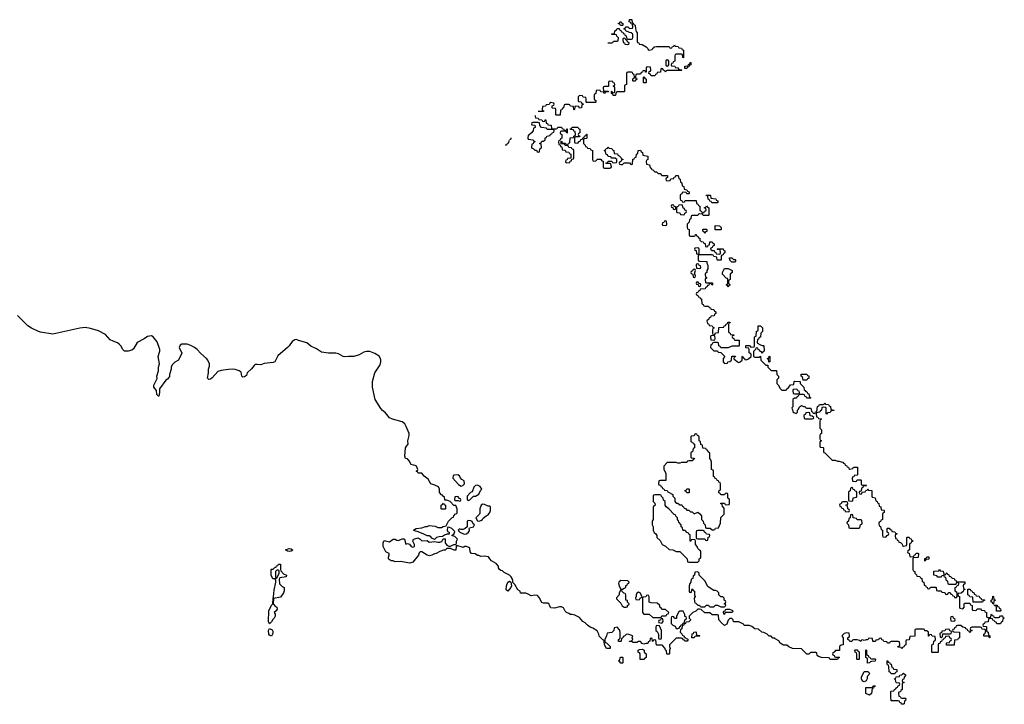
# Model space of a CAD drawing. Header units: inches. Extents: x 2106670 to 2322961, y 36024 to 224899.
# Tile 95 of 256: x 2170419 to 2181414, y 138066 to 145713. Entities that reach past the tile are written whole.
import ezdxf

# ---------------------------------------------------------------- set-up
doc = ezdxf.new("R2010")
doc.units = ezdxf.units.IN
doc.header["$MEASUREMENT"] = 0
for name, color, linetype in [('C1173', 7, 'Continuous'), ('C1174', 7, 'Continuous'), ('C1183', 7, 'Continuous'), ('C1184', 7, 'Continuous')]:
    doc.layers.add(name, color=color, linetype=linetype)

msp = doc.modelspace()

# ---------------------------------------------------------------- linework, layer by layer
at = {"layer": 'C1173', "color": 5, "elevation": 40}
for points in [[(2180000, 138785), (2179978, 138782), (2179974, 138770), (2179967, 138767), (2179947, 138767), (2179942, 138802), (2179910, 138806), (2179898, 138802), (2179890, 138786), (2179870, 138786), (2179850, 138778), (2179830, 138786), (2179818, 138782), (2179810, 138766), (2179798, 138778), (2179770, 138786), (2179730, 138786), (2179718, 138782), (2179710, 138766), (2179690, 138766), (2179682, 138782), (2179666, 138790), (2179666, 138810), (2179682, 138818), (2179686, 138830), (2179682, 138862), (2179650, 138866), (2179624, 138856), (2179604, 138836), (2179604, 138824), (2179613, 138807), (2179614, 138730), (2179593, 138727), (2179574, 138710), (2179574, 138666), (2179530, 138666), (2179513, 138647), (2179498, 138642), (2179494, 138630), (2179498, 138618), (2179513, 138613), (2179518, 138598), (2179530, 138594), (2179570, 138594), (2179573, 138587), (2179558, 138582), (2179550, 138568), (2179470, 138568), (2179462, 138582), (2179450, 138586), (2179372, 138588), (2179340, 138600), (2179326, 138610), (2179322, 138642), (2179310, 138646), (2179250, 138646), (2179230, 138626), (2179210, 138626), (2179150, 138686), (2179050, 138688), (2179008, 138708), (2178987, 138727), (2178948, 138728), (2178910, 138748), (2178895, 138775), (2178856, 138796), (2178850, 138806), (2178830, 138806), (2178810, 138826), (2178790, 138826), (2178766, 138850), (2178727, 138867), (2178706, 138870), (2178670, 138906), (2178630, 138908), (2178596, 138936), (2178570, 138946), (2178510, 138946), (2178502, 138962), (2178450, 138986), (2178390, 138986), (2178386, 139010), (2178370, 139026), (2178350, 139026), (2178330, 139006), (2178317, 138963), (2178290, 138948), (2178256, 138976), (2178228, 139008), (2178222, 139062), (2178210, 139066), (2178150, 139066), (2178127, 139087), (2178068, 139088), (2178030, 139126), (2178010, 139128), (2177993, 139127), (2177970, 139106), (2177934, 139090), (2177894, 139050), (2177894, 139030), (2177910, 139014), (2177910, 139006), (2177890, 138986), (2177858, 138982), (2177853, 138967), (2177838, 138962), (2177833, 138947), (2177818, 138942), (2177814, 138910), (2177798, 138902), (2177794, 138870), (2177813, 138853), (2177818, 138838), (2177834, 138830), (2177838, 138818), (2177850, 138814), (2177862, 138802), (2177878, 138798), (2177882, 138790), (2177872, 138770), (2177846, 138770), (2177842, 138782), (2177830, 138786), (2177822, 138802), (2177810, 138806), (2177750, 138806), (2177674, 138730), (2177674, 138710), (2177682, 138690), (2177674, 138670), (2177674, 138630), (2177670, 138626), (2177647, 138627), (2177642, 138662), (2177629, 138669), (2177628, 138690), (2177600, 138720), (2177590, 138728), (2177530, 138726), (2177522, 138782), (2177510, 138786), (2177498, 138782), (2177490, 138766), (2177486, 138770), (2177482, 138802), (2177470, 138806), (2177458, 138802), (2177454, 138770), (2177438, 138762), (2177433, 138747), (2177410, 138746), (2177390, 138738), (2177370, 138746), (2177350, 138766), (2177330, 138766), (2177310, 138758), (2177270, 138758), (2177250, 138766), (2177230, 138766), (2177227, 138773), (2177250, 138774), (2177266, 138790), (2177258, 138810), (2177266, 138830), (2177210, 138848), (2177193, 138847), (2177173, 138827), (2177158, 138822), (2177153, 138807), (2177138, 138802), (2177134, 138770), (2177130, 138766), (2177107, 138767), (2177106, 138790), (2177122, 138798), (2177126, 138810), (2177126, 138870), (2177118, 138898), (2177090, 138926), (2177058, 138922), (2177054, 138890), (2177032, 138868), (2176978, 138862), (2176972, 138830), (2176952, 138790), (2176953, 138773), (2176958, 138758), (2176970, 138754), (2177014, 138710), (2177014, 138690), (2176970, 138688), (2176948, 138730), (2176947, 138767), (2176942, 138782), (2176930, 138786), (2176890, 138826), (2176888, 138850), (2176868, 138888), (2176818, 138918), (2176790, 138929), (2176758, 138950), (2176735, 138975), (2176708, 138990), (2176670, 139035), (2176620, 139060), (2176590, 139069), (2176570, 139069), (2176550, 139082), (2176526, 139090), (2176510, 139106), (2176490, 139142), (2176470, 139154), (2176446, 139154), (2176390, 139138), (2176350, 139145), (2176334, 139170), (2176330, 139186), (2176316, 139196), (2176270, 139194), (2176250, 139204), (2176220, 139260), (2176201, 139281), (2176170, 139286), (2176130, 139278), (2176098, 139298), (2176070, 139309), (2176010, 139306), (2176006, 139330), (2175983, 139343), (2175950, 139406), (2175927, 139427), (2175926, 139450), (2175918, 139470), (2175908, 139490), (2175890, 139508), (2175830, 139538), (2175810, 139558), (2175790, 139562), (2175778, 139570), (2175766, 139590), (2175766, 139610), (2175740, 139640), (2175688, 139670), (2175668, 139690), (2175655, 139715), (2175610, 139722), (2175570, 139718), (2175547, 139727), (2175530, 139728), (2175507, 139747), (2175466, 139750), (2175448, 139770), (2175446, 139810), (2175436, 139816), (2175407, 139827), (2175390, 139828), (2175370, 139818), (2175302, 139838), (2175294, 139830), (2175290, 139788), (2175270, 139788), (2175230, 139806), (2175190, 139808), (2175171, 139789), (2175150, 139789), (2175110, 139773), (2175071, 139750), (2175050, 139746), (2175022, 139730), (2174995, 139725), (2174969, 139730), (2174910, 139769), (2174891, 139769), (2174881, 139759), (2174871, 139730), (2174810, 139655), (2174776, 139644), (2174670, 139662), (2174610, 139658), (2174590, 139668), (2174566, 139670), (2174543, 139683), (2174538, 139690), (2174538, 139710), (2174546, 139730), (2174546, 139750), (2174506, 139770), (2174478, 139830), (2174478, 139870), (2174490, 139894), (2174550, 139882), (2174589, 139911), (2174610, 139910), (2174630, 139899), (2174650, 139897), (2174690, 139916), (2174710, 139915), (2174716, 139910), (2174730, 139854), (2174750, 139862), (2174760, 139860), (2174773, 139853), (2174792, 139830), (2174810, 139821), (2174828, 139830), (2174828, 139850), (2174808, 139890), (2174818, 139910), (2174830, 139916), (2174870, 139925), (2174891, 139911), (2174910, 139892), (2174970, 139894), (2174990, 139878), (2175050, 139885), (2175090, 139876), (2175110, 139876), (2175134, 139886), (2175147, 139913), (2175170, 139914), (2175172, 139870), (2175190, 139842), (2175210, 139832), (2175230, 139832), (2175266, 139850), (2175289, 139851), (2175295, 139865), (2175295, 139890), (2175308, 139910), (2175279, 139939), (2175246, 139950), (2175270, 139974), (2175278, 139998), (2175276, 140000)], [(2175197, 140000), (2175198, 139998), (2175214, 139990), (2175213, 139967), (2175190, 139966), (2175164, 139956), (2175140, 139940), (2175102, 139938), (2175074, 139930), (2175050, 139906), (2175023, 139923), (2175010, 139938), (2174990, 139948), (2174970, 139946), (2174926, 139970), (2174856, 139996), (2174839, 140000)], [(2175324, 140000), (2175334, 139990), (2175374, 139970), (2175390, 139967), (2175410, 139971), (2175432, 139988), (2175438, 140000)], [(2177497, 140000), (2177505, 139985), (2177522, 139970), (2177532, 139950), (2177534, 139930), (2177570, 139894), (2177594, 139850), (2177630, 139834), (2177670, 139794), (2177712, 139792), (2177750, 139772), (2177790, 139774), (2177874, 139690), (2177878, 139658), (2177890, 139654), (2177990, 139654), (2178006, 139670), (2178006, 139690), (2178022, 139698), (2178026, 139710), (2178026, 139770), (2178022, 139782), (2178010, 139786), (2177990, 139806), (2177986, 139830), (2177966, 139850), (2177966, 139890), (2177962, 139902), (2177930, 139906), (2177918, 139902), (2177913, 139887), (2177907, 139887), (2177906, 139950), (2177902, 139962), (2177890, 139966), (2177882, 139982), (2177870, 139986), (2177856, 140000)], [(2177977, 140000), (2177974, 139990), (2177974, 139930), (2177978, 139918), (2177990, 139914), (2178070, 139914), (2178078, 139898), (2178090, 139894), (2178102, 139898), (2178107, 139933), (2178122, 139938), (2178126, 139950), (2178122, 139962), (2178087, 139967), (2178082, 139982), (2178067, 139987), (2178063, 140000)]]:
    msp.add_lwpolyline(points, dxfattribs=at)
for points in [[(2173430, 139773), (2173410, 139775), (2173386, 139790), (2173430, 139807), (2173450, 139803), (2173470, 139789), (2173450, 139777)], [(2173210, 138966), (2173198, 138990), (2173202, 139110), (2173230, 139174), (2173246, 139190), (2173248, 139248), (2173255, 139265), (2173260, 139340), (2173278, 139430), (2173278, 139458), (2173270, 139466), (2173247, 139467), (2173228, 139508), (2173228, 139570), (2173230, 139574), (2173250, 139574), (2173267, 139593), (2173282, 139598), (2173287, 139613), (2173302, 139618), (2173308, 139632), (2173332, 139632), (2173331, 139570), (2173336, 139556), (2173365, 139525), (2173398, 139510), (2173394, 139490), (2173323, 139477), (2173316, 139464), (2173321, 139410), (2173350, 139382), (2173374, 139370), (2173373, 139333), (2173365, 139310), (2173330, 139262), (2173253, 139247), (2173251, 139190), (2173267, 139167), (2173292, 139150), (2173294, 139130), (2173282, 139110), (2173262, 139090), (2173271, 139071), (2173272, 139050), (2173262, 139030), (2173245, 139015), (2173230, 138986)], [(2173310, 139566), (2173290, 139566), (2173274, 139550), (2173274, 139490), (2173278, 139478), (2173290, 139474), (2173315, 139530), (2173318, 139558)], [(2177990, 139546), (2177958, 139542), (2177954, 139510), (2177938, 139502), (2177934, 139470), (2177918, 139462), (2177914, 139430), (2177904, 139416), (2177894, 139390), (2177894, 139330), (2177898, 139318), (2177910, 139314), (2177922, 139318), (2177926, 139350), (2177930, 139354), (2177938, 139338), (2177954, 139330), (2177954, 139290), (2177962, 139270), (2177952, 139250), (2177953, 139213), (2177958, 139198), (2177970, 139194), (2177990, 139174), (2178010, 139174), (2178018, 139158), (2178030, 139154), (2178070, 139154), (2178090, 139174), (2178110, 139174), (2178118, 139158), (2178130, 139154), (2178170, 139154), (2178190, 139172), (2178212, 139172), (2178250, 139154), (2178290, 139154), (2178306, 139170), (2178302, 139182), (2178286, 139190), (2178302, 139198), (2178306, 139210), (2178302, 139222), (2178286, 139230), (2178286, 139250), (2178270, 139266), (2178250, 139266), (2178228, 139288), (2178226, 139310), (2178206, 139330), (2178190, 139338), (2178170, 139338), (2178150, 139348), (2178103, 139383), (2178070, 139446), (2178007, 139507), (2178006, 139530)], [(2175870, 139328), (2175850, 139346), (2175854, 139390), (2175870, 139432), (2175890, 139442), (2175902, 139430), (2175912, 139390), (2175905, 139370)], [(2177130, 139448), (2177111, 139429), (2177105, 139415), (2177117, 139377), (2177133, 139353), (2177150, 139352), (2177170, 139362), (2177186, 139370), (2177188, 139392), (2177202, 139398), (2177207, 139413), (2177222, 139418), (2177226, 139430), (2177210, 139446)], [(2177130, 139346), (2177114, 139310), (2177114, 139290), (2177084, 139256), (2177084, 139244), (2177130, 139194), (2177145, 139165), (2177170, 139152), (2177190, 139152), (2177206, 139154), (2177208, 139172), (2177222, 139178), (2177226, 139190), (2177208, 139208), (2177206, 139226), (2177186, 139230), (2177186, 139290), (2177182, 139302), (2177167, 139307), (2177147, 139327), (2177142, 139342)], [(2177330, 139318), (2177310, 139306), (2177302, 139290), (2177302, 139270), (2177294, 139250), (2177298, 139238), (2177330, 139234), (2177342, 139238), (2177346, 139250), (2177362, 139258), (2177366, 139270), (2177350, 139306)], [(2177430, 139286), (2177418, 139282), (2177412, 139268), (2177378, 139262), (2177374, 139250), (2177374, 139090), (2177390, 139074), (2177450, 139072), (2177490, 139034), (2177570, 139034), (2177582, 139038), (2177590, 139054), (2177630, 139054), (2177642, 139058), (2177647, 139073), (2177662, 139078), (2177666, 139090), (2177630, 139126), (2177590, 139126), (2177582, 139142), (2177566, 139150), (2177566, 139170), (2177536, 139196), (2177470, 139198), (2177450, 139206), (2177447, 139267), (2177442, 139282)], [(2177790, 139108), (2177780, 139100), (2177752, 139050), (2177754, 139026), (2177730, 139026), (2177722, 139042), (2177710, 139046), (2177698, 139042), (2177694, 139030), (2177694, 138970), (2177714, 138950), (2177737, 138937), (2177750, 138914), (2177770, 138914), (2177782, 138918), (2177790, 138934), (2177802, 138938), (2177807, 138953), (2177822, 138958), (2177827, 138973), (2177842, 138978), (2177846, 139010), (2177862, 139018), (2177866, 139030), (2177862, 139042), (2177848, 139048), (2177848, 139070), (2177827, 139107)], [(2178350, 139126), (2178310, 139126), (2178298, 139122), (2178294, 139106), (2178278, 139102), (2178274, 139090), (2178278, 139078), (2178290, 139074), (2178306, 139094), (2178370, 139094), (2178382, 139098), (2178386, 139110)], [(2177590, 139026), (2177578, 139022), (2177573, 139007), (2177558, 139002), (2177554, 138990), (2177558, 138978), (2177590, 138974), (2177606, 138990), (2177602, 139022)], [(2173230, 138826), (2173210, 138838), (2173202, 138850), (2173198, 138890), (2173210, 138914), (2173237, 138897), (2173244, 138884), (2173244, 138856)], [(2177530, 138946), (2177522, 138930), (2177522, 138890), (2177538, 138878), (2177554, 138850), (2177554, 138810), (2177558, 138798), (2177570, 138794), (2177582, 138798), (2177586, 138810), (2177586, 138890), (2177562, 138942)], [(2177950, 138808), (2177926, 138810), (2177928, 138852), (2177942, 138858), (2177947, 138873), (2177970, 138874), (2177974, 138870), (2177978, 138838), (2178010, 138834), (2178014, 138830), (2178010, 138826), (2177970, 138826), (2177958, 138822)], [(2177390, 138568), (2177348, 138568), (2177346, 138630), (2177342, 138642), (2177326, 138650), (2177326, 138670), (2177340, 138680), (2177370, 138682), (2177394, 138670), (2177394, 138650), (2177414, 138630), (2177414, 138590), (2177398, 138582)], [(2179770, 138566), (2179766, 138570), (2179767, 138627), (2179762, 138642), (2179748, 138648), (2179746, 138670), (2179750, 138674), (2179773, 138673), (2179778, 138658), (2179792, 138652), (2179794, 138570), (2179790, 138566)], [(2179930, 138574), (2179970, 138574), (2179974, 138570), (2179973, 138547), (2179930, 138546), (2179918, 138542), (2179910, 138528), (2179887, 138527), (2179886, 138570), (2179882, 138582), (2179868, 138588), (2179866, 138670), (2179870, 138674), (2179874, 138670), (2179874, 138630), (2179878, 138618), (2179893, 138613), (2179898, 138598), (2179913, 138593), (2179918, 138578)], [(2177130, 138526), (2177122, 138542), (2177106, 138550), (2177122, 138558), (2177126, 138590), (2177130, 138594), (2177150, 138594), (2177154, 138590), (2177154, 138530), (2177150, 138526)], [(2179850, 138318), (2179840, 138320), (2179830, 138326), (2179818, 138350), (2179818, 138370), (2179850, 138434), (2179890, 138432), (2179914, 138410), (2179884, 138376), (2179882, 138350), (2179870, 138328)], [(2179910, 138168), (2179868, 138188), (2179867, 138253), (2179930, 138254), (2179942, 138258), (2179950, 138274), (2179973, 138273), (2179973, 138267), (2179958, 138262), (2179953, 138247), (2179938, 138242), (2179932, 138188)]]:
    msp.add_lwpolyline(points, close=True, dxfattribs=at)
at = {"layer": 'C1174', "color": 5, "elevation": 40}
for points in [[(2176986, 145454), (2177030, 145454), (2177042, 145458), (2177050, 145474), (2177090, 145474), (2177102, 145478), (2177106, 145510), (2177087, 145527), (2177082, 145542), (2177070, 145546), (2177030, 145546), (2177026, 145550), (2177030, 145554), (2177062, 145558), (2177066, 145590), (2177082, 145598), (2177090, 145614), (2177113, 145613), (2177118, 145598), (2177133, 145593), (2177138, 145578), (2177153, 145573), (2177158, 145558), (2177173, 145553), (2177178, 145538), (2177192, 145532), (2177198, 145498), (2177210, 145494), (2177250, 145494), (2177262, 145498), (2177267, 145513), (2177266, 145550), (2177247, 145567), (2177228, 145568), (2177187, 145587), (2177182, 145602), (2177166, 145610), (2177182, 145618), (2177190, 145634), (2177210, 145634), (2177230, 145614), (2177262, 145618), (2177266, 145630), (2177262, 145662), (2177247, 145667), (2177242, 145682), (2177226, 145690), (2177227, 145713), (2177253, 145713), (2177258, 145678), (2177270, 145674), (2177278, 145658), (2177292, 145652), (2177294, 145610), (2177302, 145582), (2177313, 145567), (2177314, 145470), (2177318, 145458), (2177333, 145453), (2177338, 145438), (2177370, 145434), (2177414, 145410), (2177434, 145390), (2177438, 145378), (2177450, 145374), (2177482, 145378), (2177490, 145394), (2177502, 145398), (2177506, 145410), (2177530, 145414), (2177670, 145414), (2177678, 145398), (2177690, 145394), (2177702, 145398), (2177707, 145413), (2177722, 145418), (2177730, 145432), (2177738, 145418), (2177772, 145412), (2177778, 145398), (2177810, 145394), (2177818, 145378), (2177833, 145373), (2177833, 145287), (2177826, 145290), (2177822, 145322), (2177810, 145326), (2177750, 145326), (2177738, 145322), (2177734, 145310), (2177734, 145250), (2177718, 145242), (2177713, 145227), (2177698, 145222), (2177694, 145210), (2177698, 145198), (2177733, 145193), (2177738, 145178), (2177770, 145174), (2177778, 145158), (2177810, 145154), (2177814, 145150), (2177810, 145146), (2177650, 145146), (2177638, 145142), (2177630, 145126), (2177622, 145142), (2177607, 145147), (2177602, 145162), (2177590, 145166), (2177578, 145162), (2177573, 145127), (2177538, 145122), (2177533, 145107), (2177518, 145102), (2177510, 145086), (2177470, 145086), (2177462, 145102), (2177446, 145110), (2177447, 145133), (2177462, 145138), (2177466, 145150), (2177462, 145182), (2177430, 145186), (2177418, 145182), (2177414, 145170), (2177413, 145127), (2177407, 145127), (2177402, 145142), (2177390, 145146), (2177378, 145142), (2177373, 145127), (2177358, 145122), (2177350, 145106), (2177310, 145106), (2177298, 145102), (2177294, 145070), (2177298, 145058), (2177314, 145050), (2177298, 145042), (2177290, 145026), (2177270, 145026), (2177266, 145030), (2177267, 145053), (2177282, 145058), (2177286, 145070), (2177282, 145102), (2177267, 145107), (2177262, 145122), (2177250, 145126), (2177210, 145126), (2177198, 145122), (2177194, 145110), (2177194, 144990), (2177178, 144982), (2177174, 144970), (2177174, 144910), (2177170, 144906), (2177090, 144906), (2177078, 144902), (2177074, 144870), (2177070, 144866), (2177047, 144867), (2177042, 144882), (2177026, 144890), (2177026, 144910), (2177033, 144913), (2177038, 144898), (2177050, 144894), (2177062, 144898), (2177066, 144910), (2177066, 144950), (2177062, 144962), (2177046, 144970), (2177062, 144978), (2177066, 144990), (2177062, 145002), (2177047, 145007), (2177042, 145022), (2177010, 145026), (2176998, 145022), (2176994, 145010), (2176993, 144967), (2176950, 144966), (2176938, 144962), (2176934, 144950), (2176938, 144918), (2176950, 144914), (2176990, 144914), (2176993, 144907), (2176958, 144902), (2176950, 144886), (2176942, 144902), (2176907, 144907), (2176902, 144922), (2176890, 144926), (2176858, 144922), (2176854, 144890), (2176838, 144882), (2176834, 144870), (2176834, 144830), (2176838, 144818), (2176854, 144810), (2176854, 144790), (2176850, 144786), (2176750, 144786), (2176746, 144790), (2176746, 144830), (2176742, 144842), (2176710, 144846), (2176702, 144862), (2176670, 144866), (2176654, 144850), (2176654, 144810), (2176658, 144798), (2176690, 144794), (2176698, 144778), (2176714, 144770), (2176698, 144762), (2176693, 144727), (2176670, 144726), (2176662, 144742), (2176630, 144746), (2176618, 144742), (2176614, 144710), (2176610, 144706), (2176606, 144710), (2176602, 144742), (2176570, 144746), (2176562, 144762), (2176550, 144766), (2176510, 144766), (2176498, 144762), (2176493, 144727), (2176478, 144722), (2176473, 144707), (2176458, 144702), (2176453, 144647), (2176410, 144646), (2176406, 144650), (2176406, 144710), (2176402, 144722), (2176370, 144726), (2176366, 144730), (2176366, 144750), (2176382, 144758), (2176386, 144770), (2176382, 144782), (2176350, 144786), (2176338, 144782), (2176330, 144766), (2176298, 144762), (2176290, 144746), (2176258, 144742), (2176254, 144710), (2176258, 144698), (2176273, 144693), (2176270, 144686), (2176209, 144686)], [(2176174, 144641), (2176174, 144630), (2176178, 144618), (2176210, 144614), (2176218, 144598), (2176250, 144594), (2176258, 144578), (2176270, 144574), (2176282, 144578), (2176287, 144593), (2176293, 144593), (2176298, 144558), (2176313, 144553), (2176318, 144538), (2176353, 144533), (2176358, 144498), (2176370, 144494), (2176410, 144494), (2176422, 144498), (2176430, 144514), (2176470, 144514), (2176478, 144498), (2176493, 144493), (2176498, 144478), (2176510, 144474), (2176522, 144478), (2176527, 144493), (2176533, 144493), (2176534, 144450), (2176530, 144446), (2176522, 144462), (2176510, 144466), (2176470, 144466), (2176458, 144462), (2176454, 144450), (2176458, 144438), (2176474, 144430), (2176474, 144390), (2176458, 144382), (2176454, 144366), (2176438, 144362), (2176434, 144350), (2176438, 144318), (2176454, 144314), (2176458, 144298), (2176473, 144293), (2176478, 144258), (2176510, 144254), (2176518, 144238), (2176550, 144234), (2176558, 144218), (2176574, 144210), (2176574, 144166), (2176538, 144162), (2176533, 144147), (2176518, 144142), (2176514, 144130), (2176518, 144118), (2176530, 144114), (2176562, 144118), (2176567, 144133), (2176582, 144138), (2176586, 144154), (2176602, 144158), (2176606, 144170), (2176606, 144250), (2176602, 144262), (2176587, 144267), (2176582, 144282), (2176550, 144286), (2176542, 144302), (2176510, 144306), (2176502, 144322), (2176466, 144326), (2176466, 144354), (2176473, 144353), (2176478, 144338), (2176513, 144333), (2176518, 144318), (2176530, 144314), (2176542, 144318), (2176547, 144333), (2176562, 144338), (2176567, 144393), (2176602, 144398), (2176607, 144413), (2176622, 144418), (2176626, 144430), (2176622, 144462), (2176607, 144467), (2176602, 144482), (2176570, 144486), (2176567, 144493), (2176582, 144498), (2176590, 144514), (2176650, 144514), (2176658, 144498), (2176674, 144490), (2176674, 144450), (2176658, 144442), (2176654, 144430), (2176658, 144418), (2176674, 144410), (2176670, 144406), (2176630, 144406), (2176618, 144402), (2176614, 144390), (2176614, 144350), (2176618, 144338), (2176650, 144334), (2176667, 144353), (2176682, 144358), (2176687, 144373), (2176702, 144378), (2176707, 144393), (2176722, 144398), (2176727, 144413), (2176742, 144418), (2176747, 144433), (2176753, 144433), (2176754, 144390), (2176750, 144386), (2176718, 144382), (2176714, 144370), (2176714, 144330), (2176733, 144313), (2176738, 144298), (2176753, 144293), (2176758, 144278), (2176790, 144274), (2176798, 144258), (2176814, 144250), (2176814, 144150), (2176818, 144138), (2176850, 144134), (2176870, 144154), (2176910, 144154), (2176918, 144138), (2176933, 144133), (2176934, 144070), (2176938, 144058), (2176950, 144054), (2177010, 144054), (2177022, 144058), (2177026, 144070), (2177022, 144102), (2177010, 144106), (2176970, 144106), (2176966, 144110), (2176982, 144118), (2176990, 144134), (2177030, 144134), (2177038, 144118), (2177050, 144114), (2177082, 144118), (2177086, 144130), (2177086, 144150), (2177070, 144166), (2177030, 144166), (2177022, 144182), (2176990, 144186), (2176982, 144202), (2176967, 144207), (2176962, 144242), (2176946, 144250), (2176962, 144258), (2176967, 144273), (2176982, 144278), (2176990, 144294), (2176998, 144278), (2177030, 144274), (2177038, 144258), (2177053, 144253), (2177058, 144218), (2177093, 144213), (2177098, 144198), (2177113, 144193), (2177134, 144170), (2177138, 144158), (2177153, 144153), (2177153, 144147), (2177138, 144142), (2177133, 144127), (2177118, 144122), (2177114, 144110), (2177118, 144098), (2177130, 144094), (2177150, 144094), (2177170, 144114), (2177230, 144114), (2177238, 144098), (2177250, 144094), (2177262, 144098), (2177267, 144153), (2177282, 144158), (2177287, 144173), (2177302, 144178), (2177306, 144210), (2177322, 144218), (2177327, 144253), (2177350, 144254), (2177358, 144238), (2177374, 144230), (2177378, 144198), (2177434, 144190), (2177434, 144150), (2177418, 144142), (2177414, 144130), (2177418, 144098), (2177453, 144093), (2177458, 144058), (2177470, 144054), (2177478, 144038), (2177490, 144034), (2177510, 144014), (2177530, 144014), (2177550, 143994), (2177570, 143994), (2177590, 143974), (2177653, 143973), (2177654, 143950), (2177638, 143942), (2177634, 143930), (2177638, 143918), (2177650, 143914), (2177682, 143918), (2177690, 143934), (2177722, 143938), (2177727, 143953), (2177742, 143958), (2177747, 143973), (2177773, 143973), (2177778, 143938), (2177794, 143930), (2177798, 143898), (2177814, 143890), (2177818, 143858), (2177834, 143850), (2177838, 143818), (2177870, 143814), (2177878, 143798), (2177894, 143790), (2177894, 143770), (2177890, 143766), (2177867, 143767), (2177862, 143782), (2177830, 143786), (2177818, 143782), (2177813, 143767), (2177798, 143762), (2177794, 143750), (2177794, 143710), (2177798, 143698), (2177813, 143693), (2177818, 143678), (2177830, 143674), (2177842, 143678), (2177850, 143694), (2177973, 143693), (2177978, 143658), (2177993, 143653), (2177998, 143638), (2178014, 143630), (2178014, 143590), (2178018, 143578), (2178033, 143573), (2178038, 143558), (2178050, 143554), (2178062, 143558), (2178067, 143573), (2178082, 143578), (2178086, 143590), (2178082, 143602), (2178067, 143607), (2178066, 143614), (2178082, 143618), (2178090, 143634), (2178098, 143618), (2178113, 143613), (2178114, 143530), (2178110, 143526), (2178050, 143526), (2178042, 143542), (2178010, 143546), (2177998, 143542), (2177990, 143526), (2177930, 143526), (2177918, 143522), (2177914, 143490), (2177898, 143482), (2177894, 143450), (2177874, 143430), (2177874, 143390), (2177878, 143378), (2177894, 143370), (2177894, 143310), (2177898, 143298), (2177910, 143294), (2177950, 143294), (2177962, 143298), (2177967, 143313), (2177973, 143313), (2177978, 143298), (2177993, 143293), (2177998, 143278), (2178013, 143273), (2178014, 143250), (2178030, 143234), (2178053, 143233), (2178058, 143218), (2178073, 143213), (2178078, 143178), (2178090, 143174), (2178102, 143178), (2178107, 143193), (2178122, 143198), (2178127, 143233), (2178153, 143233), (2178158, 143218), (2178174, 143210), (2178174, 143190), (2178158, 143182), (2178153, 143167), (2178138, 143162), (2178134, 143150), (2178150, 143134), (2178173, 143133), (2178178, 143118), (2178193, 143113), (2178198, 143098), (2178230, 143094), (2178242, 143098), (2178246, 143110), (2178242, 143142), (2178210, 143146), (2178206, 143150), (2178210, 143154), (2178273, 143153), (2178278, 143138), (2178294, 143130), (2178294, 143110), (2178278, 143102), (2178273, 143087), (2178258, 143082), (2178254, 143070), (2178254, 143030), (2178250, 143026), (2178210, 143026), (2178206, 143030), (2178202, 143062), (2178170, 143066), (2178162, 143082), (2178150, 143086), (2178010, 143086), (2177998, 143082), (2177994, 143070), (2177994, 143030), (2177998, 143018), (2178010, 143014), (2178092, 143012), (2178093, 142993), (2178102, 142970), (2178102, 142930), (2178094, 142910), (2178094, 142890), (2178078, 142882), (2178074, 142870), (2178078, 142838), (2178094, 142830), (2178078, 142822), (2178074, 142810), (2178078, 142778), (2178090, 142774), (2178150, 142774), (2178154, 142770), (2178154, 142750), (2178147, 142747), (2178142, 142762), (2178130, 142766), (2178118, 142762), (2178113, 142747), (2178098, 142742), (2178093, 142727), (2178078, 142722), (2178073, 142707), (2178018, 142702), (2178013, 142687), (2177998, 142682), (2177993, 142667), (2177978, 142662), (2177974, 142650), (2177978, 142638), (2177993, 142633), (2177998, 142618), (2178013, 142613), (2178018, 142598), (2178033, 142593), (2178038, 142538), (2178053, 142533), (2178058, 142518), (2178070, 142514), (2178110, 142514), (2178118, 142498), (2178133, 142493), (2178138, 142478), (2178170, 142474), (2178178, 142458), (2178194, 142450), (2178194, 142430), (2178178, 142422), (2178174, 142406), (2178138, 142402), (2178133, 142387), (2178118, 142382), (2178113, 142367), (2178094, 142350), (2178098, 142318), (2178113, 142313), (2178118, 142298), (2178153, 142293), (2178158, 142278), (2178174, 142270), (2178158, 142262), (2178154, 142250), (2178154, 142210), (2178158, 142198), (2178170, 142194), (2178182, 142198), (2178190, 142214), (2178222, 142218), (2178227, 142273), (2178282, 142278), (2178287, 142293), (2178302, 142298), (2178307, 142313), (2178322, 142318), (2178327, 142333), (2178350, 142334), (2178353, 142327), (2178338, 142322), (2178334, 142310), (2178334, 142230), (2178338, 142218), (2178353, 142213), (2178358, 142198), (2178393, 142193), (2178393, 142187), (2178378, 142182), (2178374, 142170), (2178378, 142158), (2178393, 142153), (2178398, 142138), (2178410, 142134), (2178454, 142134), (2178454, 142070), (2178450, 142066), (2178373, 142067), (2178330, 142046), (2178250, 142046), (2178242, 142062), (2178226, 142070), (2178222, 142102), (2178210, 142106), (2178170, 142106), (2178158, 142102), (2178152, 142088), (2178138, 142082), (2178134, 142050), (2178170, 142014), (2178210, 142014), (2178218, 141998), (2178250, 141994), (2178290, 141954), (2178292, 141950), (2178274, 141930), (2178274, 141890), (2178290, 141874), (2178322, 141878), (2178327, 141893), (2178350, 141894), (2178366, 141910), (2178370, 141954), (2178410, 141954), (2178412, 141948), (2178398, 141942), (2178394, 141930), (2178398, 141918), (2178410, 141914), (2178434, 141890), (2178450, 141882), (2178466, 141890), (2178486, 141910), (2178486, 141950), (2178490, 141954), (2178498, 141938), (2178514, 141930), (2178518, 141918), (2178530, 141914), (2178556, 141924), (2178586, 141950), (2178586, 141970), (2178582, 141982), (2178566, 141990), (2178566, 142030), (2178562, 142042), (2178527, 142047), (2178526, 142070), (2178530, 142074), (2178570, 142074), (2178578, 142058), (2178590, 142054), (2178622, 142058), (2178626, 142070), (2178626, 142170), (2178642, 142178), (2178648, 142232), (2178662, 142238), (2178666, 142250), (2178667, 142293), (2178693, 142293), (2178712, 142272), (2178712, 142230), (2178694, 142210), (2178692, 142168), (2178678, 142162), (2178670, 142146), (2178658, 142142), (2178654, 142110), (2178658, 142098), (2178684, 142084), (2178710, 142074), (2178730, 142074), (2178734, 142010), (2178718, 142002), (2178710, 141986), (2178702, 142002), (2178690, 142006), (2178680, 142020), (2178666, 142030), (2178662, 142042), (2178650, 142046), (2178638, 142042), (2178634, 142030), (2178613, 142007), (2178614, 141950), (2178630, 141942), (2178678, 141942), (2178693, 141953), (2178694, 141910), (2178750, 141854), (2178773, 141853), (2178774, 141830), (2178810, 141794), (2178870, 141794), (2178874, 141750), (2178894, 141730), (2178894, 141710), (2178874, 141690), (2178874, 141650), (2178890, 141634), (2178910, 141594), (2178930, 141574), (2178970, 141574), (2178982, 141578), (2178986, 141590), (2179002, 141598), (2179006, 141610), (2179027, 141633), (2179062, 141638), (2179066, 141670), (2179070, 141674), (2179133, 141673), (2179134, 141650), (2179174, 141610), (2179178, 141578), (2179192, 141572), (2179198, 141558), (2179213, 141553), (2179218, 141538), (2179233, 141533), (2179238, 141498), (2179254, 141490), (2179250, 141486), (2179210, 141486), (2179202, 141502), (2179187, 141507), (2179182, 141522), (2179170, 141526), (2179130, 141526), (2179118, 141522), (2179113, 141507), (2179098, 141502), (2179093, 141487), (2179070, 141486), (2179054, 141470), (2179054, 141390), (2179042, 141378), (2179044, 141364), (2179053, 141347), (2179053, 141333), (2179064, 141324), (2179090, 141314), (2179106, 141330), (2179106, 141350), (2179116, 141364), (2179126, 141390), (2179150, 141402), (2179170, 141394), (2179190, 141394), (2179198, 141378), (2179210, 141374), (2179253, 141373), (2179262, 141342), (2179273, 141333), (2179278, 141318), (2179290, 141314), (2179302, 141318), (2179307, 141333), (2179322, 141338), (2179327, 141393), (2179342, 141398), (2179350, 141414), (2179390, 141414), (2179402, 141418), (2179410, 141434), (2179418, 141418), (2179450, 141414), (2179458, 141398), (2179473, 141393), (2179478, 141358), (2179513, 141353), (2179510, 141346), (2179478, 141342), (2179470, 141326), (2179438, 141322), (2179430, 141306), (2179426, 141310), (2179426, 141370), (2179422, 141382), (2179390, 141386), (2179378, 141382), (2179374, 141350), (2179358, 141342), (2179354, 141330), (2179318, 141322), (2179314, 141310), (2179318, 141278), (2179330, 141274), (2179338, 141258), (2179370, 141254), (2179374, 141250), (2179358, 141242), (2179354, 141230), (2179354, 141150), (2179374, 141130), (2179374, 141090), (2179358, 141082), (2179354, 141070), (2179354, 141030), (2179358, 141018), (2179372, 141010), (2179358, 141002), (2179354, 140990), (2179354, 140950), (2179358, 140938), (2179390, 140934), (2179394, 140930), (2179394, 140890), (2179398, 140878), (2179410, 140874), (2179490, 140794), (2179527, 140793), (2179550, 140782), (2179570, 140782), (2179593, 140773), (2179612, 140772), (2179618, 140758), (2179633, 140753), (2179638, 140738), (2179653, 140733), (2179658, 140718), (2179673, 140713), (2179678, 140698), (2179690, 140694), (2179722, 140698), (2179730, 140714), (2179773, 140713), (2179774, 140630), (2179770, 140626), (2179738, 140622), (2179733, 140607), (2179718, 140602), (2179714, 140590), (2179718, 140558), (2179750, 140554), (2179762, 140558), (2179770, 140574), (2179810, 140574), (2179814, 140570), (2179814, 140530), (2179818, 140518), (2179830, 140514), (2179870, 140514), (2179874, 140510), (2179870, 140506), (2179838, 140502), (2179833, 140487), (2179818, 140482), (2179814, 140446), (2179798, 140442), (2179794, 140430), (2179798, 140418), (2179810, 140414), (2179822, 140418), (2179826, 140434), (2179862, 140438), (2179867, 140453), (2179882, 140458), (2179890, 140474), (2179898, 140458), (2179933, 140453), (2179934, 140390), (2179938, 140378), (2179973, 140373), (2179978, 140338), (2179993, 140333), (2179998, 140318), (2180000, 140317)], [(2175893, 144375), (2175902, 144378), (2175906, 144390), (2175906, 144394)], [(2175840, 144315), (2175850, 144314), (2175862, 144318), (2175867, 144333), (2175882, 144338), (2175886, 144364)], [(2174839, 140000), (2174830, 140002), (2174818, 140010), (2174846, 140030), (2174910, 140038), (2174951, 140051), (2174969, 140051), (2174990, 140062), (2175057, 140057), (2175090, 140042), (2175130, 140042), (2175148, 140052), (2175182, 140058), (2175206, 140110), (2175250, 140154), (2175262, 140158), (2175266, 140170), (2175287, 140193), (2175302, 140198), (2175306, 140210), (2175306, 140250), (2175290, 140286), (2175267, 140287), (2175226, 140330), (2175190, 140346), (2175167, 140347), (2175162, 140382), (2175150, 140386), (2175142, 140402), (2175130, 140406), (2175106, 140430), (2175106, 140470), (2175095, 140495), (2175055, 140515), (2175009, 140529), (2174980, 140580), (2174936, 140616), (2174910, 140646), (2174867, 140647), (2174862, 140662), (2174848, 140670), (2174862, 140678), (2174866, 140690), (2174850, 140726), (2174835, 140735), (2174816, 140736), (2174790, 140746), (2174770, 140786), (2174750, 140806), (2174728, 140810), (2174718, 140838), (2174729, 140930), (2174738, 140950), (2174758, 140970), (2174755, 141010), (2174769, 141070), (2174769, 141090), (2174736, 141170), (2174718, 141198), (2174690, 141220), (2174582, 141250), (2174550, 141264), (2174503, 141323), (2174470, 141347), (2174450, 141369), (2174388, 141470), (2174358, 141610), (2174358, 141670), (2174385, 141770), (2174443, 141857), (2174452, 141890), (2174452, 141910), (2174448, 141930), (2174435, 141955), (2174386, 141986), (2174330, 142006), (2174290, 142007), (2174261, 141999), (2174210, 141970), (2174150, 141952), (2174090, 141952), (2174050, 141946), (2174030, 141950), (2173979, 141979), (2173950, 141988), (2173869, 141989), (2173790, 142001), (2173735, 142035), (2173670, 142068), (2173625, 142105), (2173534, 142130), (2173510, 142141), (2173490, 142138), (2173462, 142118), (2173430, 142070), (2173410, 142050), (2173302, 141958), (2173268, 141892), (2173250, 141885), (2173150, 141873), (2173110, 141856), (2173070, 141862), (2173050, 141860), (2173037, 141850), (2173008, 141812), (2172961, 141770), (2172950, 141738), (2172930, 141724), (2172910, 141719), (2172899, 141730), (2172894, 141774), (2172869, 141789), (2172825, 141805), (2172790, 141809), (2172750, 141807), (2172670, 141795), (2172630, 141783), (2172570, 141714), (2172550, 141699), (2172530, 141695), (2172515, 141710), (2172529, 141770), (2172527, 141810), (2172537, 141843), (2172537, 141870), (2172520, 141910), (2172506, 141930), (2172443, 141983), (2172400, 142030), (2172370, 142052), (2172330, 142075), (2172291, 142089), (2172230, 142088), (2172210, 142078), (2172201, 142050), (2172231, 141989), (2172191, 141909), (2172151, 141889), (2172123, 141857), (2172111, 141830), (2172111, 141809), (2172091, 141750), (2172091, 141729), (2172070, 141698), (2172052, 141688), (2171982, 141590), (2171982, 141550), (2171971, 141509), (2171968, 141508), (2171950, 141526), (2171948, 141570), (2171930, 141588), (2171918, 141610), (2171918, 141630), (2171955, 141705), (2171949, 141730), (2171969, 141790), (2171969, 141830), (2171979, 141870), (2171967, 141950), (2171985, 142010), (2171985, 142030), (2171954, 142114), (2171911, 142171), (2171890, 142183), (2171846, 142174), (2171810, 142148), (2171731, 142108), (2171690, 142037), (2171670, 142021), (2171630, 142009), (2171590, 142009), (2171570, 142029), (2171549, 142070), (2171529, 142090), (2171510, 142105), (2171461, 142121), (2171430, 142137), (2171378, 142198), (2171298, 142238), (2171210, 142265), (2171150, 142274), (2171090, 142268), (2170790, 142201), (2170650, 142224), (2170630, 142231), (2170550, 142268), (2170510, 142295), (2170430, 142370), (2170395, 142410)], [(2177856, 140000), (2177850, 140006), (2177830, 140006), (2177826, 140010), (2177822, 140042), (2177806, 140050), (2177806, 140070), (2177780, 140100), (2177776, 140116), (2177766, 140130), (2177766, 140150), (2177747, 140167), (2177742, 140182), (2177727, 140187), (2177666, 140250), (2177638, 140270), (2177626, 140290), (2177626, 140330), (2177607, 140347), (2177606, 140370), (2177587, 140387), (2177582, 140402), (2177570, 140406), (2177510, 140406), (2177498, 140402), (2177494, 140390), (2177494, 140330), (2177513, 140313), (2177514, 140290), (2177494, 140270), (2177492, 140130), (2177482, 140110), (2177482, 140070), (2177492, 140050), (2177492, 140010), (2177497, 140000)], [(2175438, 140000), (2175442, 140010), (2175438, 140030), (2175442, 140038), (2175486, 140050), (2175498, 140070), (2175483, 140083), (2175470, 140106), (2175456, 140116), (2175430, 140118), (2175414, 140110), (2175414, 140050), (2175394, 140030), (2175370, 140018), (2175350, 140018), (2175330, 140026), (2175314, 140010), (2175324, 140000)], [(2175276, 140000), (2175246, 140030), (2175210, 140046), (2175198, 140042), (2175194, 140010), (2175197, 140000)], [(2178063, 140000), (2178062, 140002), (2178050, 140006), (2177990, 140006), (2177978, 140002), (2177977, 140000)]]:
    msp.add_lwpolyline(points, dxfattribs=at)
for points in [[(2177150, 145646), (2177127, 145647), (2177122, 145662), (2177107, 145667), (2177107, 145673), (2177122, 145678), (2177126, 145690), (2177132, 145692), (2177138, 145678), (2177154, 145670), (2177154, 145650)], [(2177170, 145506), (2177158, 145502), (2177154, 145490), (2177158, 145458), (2177173, 145453), (2177178, 145438), (2177210, 145434), (2177222, 145438), (2177226, 145450), (2177207, 145467), (2177202, 145482), (2177187, 145487), (2177182, 145502)], [(2177650, 145266), (2177638, 145262), (2177634, 145250), (2177634, 145210), (2177638, 145198), (2177650, 145194), (2177662, 145198), (2177666, 145210), (2177666, 145250), (2177662, 145262)], [(2177870, 145166), (2177847, 145167), (2177847, 145193), (2177882, 145198), (2177887, 145213), (2177902, 145218), (2177907, 145233), (2177913, 145233), (2177913, 145207), (2177898, 145202), (2177893, 145187), (2177878, 145182)], [(2177390, 145006), (2177386, 145010), (2177386, 145070), (2177390, 145074), (2177398, 145058), (2177414, 145050), (2177414, 145010), (2177410, 145006)], [(2176210, 144566), (2176150, 144566), (2176138, 144562), (2176134, 144550), (2176138, 144538), (2176173, 144533), (2176174, 144510), (2176158, 144502), (2176154, 144470), (2176130, 144446), (2176118, 144442), (2176110, 144426), (2176098, 144422), (2176094, 144390), (2176098, 144378), (2176152, 144372), (2176158, 144358), (2176173, 144353), (2176173, 144347), (2176158, 144342), (2176153, 144327), (2176138, 144322), (2176134, 144290), (2176138, 144278), (2176153, 144273), (2176170, 144254), (2176190, 144254), (2176198, 144238), (2176210, 144234), (2176222, 144238), (2176226, 144270), (2176242, 144278), (2176246, 144290), (2176242, 144322), (2176227, 144327), (2176227, 144333), (2176242, 144338), (2176250, 144354), (2176270, 144354), (2176286, 144370), (2176288, 144392), (2176302, 144398), (2176307, 144413), (2176342, 144418), (2176347, 144433), (2176362, 144438), (2176367, 144453), (2176382, 144458), (2176386, 144470), (2176382, 144482), (2176370, 144486), (2176310, 144486), (2176302, 144502), (2176247, 144507), (2176226, 144530), (2176222, 144562)], [(2178210, 143666), (2178147, 143667), (2178142, 143682), (2178127, 143687), (2178122, 143702), (2178107, 143707), (2178102, 143742), (2178086, 143750), (2178090, 143754), (2178130, 143754), (2178134, 143750), (2178138, 143718), (2178193, 143713), (2178198, 143698), (2178214, 143690), (2178214, 143670)], [(2177710, 143646), (2177698, 143642), (2177694, 143630), (2177698, 143618), (2177714, 143614), (2177718, 143598), (2177730, 143594), (2177742, 143598), (2177746, 143610), (2177742, 143622), (2177726, 143626), (2177722, 143642)], [(2177810, 143646), (2177778, 143642), (2177773, 143627), (2177758, 143622), (2177754, 143610), (2177754, 143570), (2177758, 143558), (2177790, 143554), (2177798, 143538), (2177830, 143534), (2177842, 143538), (2177847, 143553), (2177862, 143558), (2177866, 143570), (2177862, 143582), (2177847, 143587), (2177842, 143602), (2177827, 143607), (2177822, 143642)], [(2177630, 143466), (2177618, 143462), (2177613, 143447), (2177598, 143442), (2177594, 143430), (2177598, 143418), (2177630, 143414), (2177642, 143418), (2177646, 143430), (2177642, 143462)], [(2178250, 143366), (2178187, 143367), (2178187, 143413), (2178234, 143410), (2178254, 143390), (2178254, 143370)], [(2178070, 143326), (2178062, 143342), (2178046, 143350), (2178046, 143370), (2178050, 143374), (2178090, 143374), (2178094, 143370), (2178093, 143347), (2178078, 143342)], [(2177990, 143166), (2177958, 143162), (2177954, 143150), (2177958, 143138), (2177973, 143133), (2177978, 143098), (2177990, 143094), (2178002, 143098), (2178006, 143110), (2178006, 143150), (2178002, 143162)], [(2178390, 143034), (2178410, 143034), (2178414, 143030), (2178414, 143010), (2178410, 143006), (2178370, 143006), (2178348, 143028), (2178347, 143053), (2178370, 143054)], [(2177990, 142986), (2177978, 142982), (2177974, 142970), (2177978, 142938), (2178010, 142934), (2178022, 142938), (2178026, 142950), (2178022, 142962), (2178007, 142967), (2178002, 142982)], [(2177950, 142926), (2177938, 142922), (2177933, 142907), (2177918, 142902), (2177914, 142890), (2177918, 142878), (2177934, 142870), (2177938, 142838), (2177950, 142834), (2177962, 142838), (2177966, 142850), (2177958, 142870), (2177958, 142890), (2177966, 142910), (2177962, 142922)], [(2178330, 142726), (2178322, 142742), (2178308, 142750), (2178322, 142758), (2178326, 142770), (2178326, 142810), (2178322, 142822), (2178307, 142827), (2178266, 142870), (2178266, 142890), (2178290, 142934), (2178330, 142934), (2178374, 142910), (2178374, 142890), (2178354, 142870), (2178354, 142810), (2178338, 142802), (2178334, 142790), (2178338, 142758), (2178354, 142750), (2178338, 142742)], [(2177990, 142786), (2177978, 142782), (2177974, 142770), (2177978, 142758), (2177994, 142754), (2177998, 142738), (2178010, 142734), (2178022, 142738), (2178026, 142750), (2178022, 142762), (2178006, 142766)], [(2178170, 142186), (2178138, 142182), (2178134, 142170), (2178138, 142138), (2178170, 142134), (2178182, 142138), (2178186, 142150), (2178182, 142182)], [(2178790, 141886), (2178786, 141890), (2178782, 141922), (2178766, 141930), (2178786, 141934), (2178790, 141954), (2178794, 141950), (2178794, 141890)], [(2179210, 141686), (2179167, 141687), (2179162, 141722), (2179146, 141730), (2179147, 141753), (2179210, 141754), (2179218, 141738), (2179233, 141733), (2179232, 141708), (2179218, 141702)], [(2179090, 141586), (2179058, 141582), (2179054, 141570), (2179058, 141538), (2179070, 141534), (2179110, 141534), (2179122, 141538), (2179126, 141550), (2179122, 141562), (2179107, 141567), (2179102, 141582)], [(2179230, 141326), (2179198, 141322), (2179193, 141307), (2179174, 141290), (2179178, 141258), (2179190, 141254), (2179270, 141254), (2179282, 141258), (2179286, 141270), (2179270, 141286), (2179247, 141287), (2179242, 141322)], [(2177970, 141086), (2177958, 141082), (2177950, 141066), (2177918, 141062), (2177914, 141050), (2177914, 141010), (2177918, 140998), (2177933, 140993), (2177938, 140978), (2177954, 140970), (2177954, 140930), (2177938, 140922), (2177933, 140887), (2177918, 140882), (2177914, 140870), (2177914, 140830), (2177918, 140818), (2177950, 140814), (2177953, 140807), (2177938, 140802), (2177930, 140786), (2177890, 140786), (2177878, 140782), (2177870, 140768), (2177810, 140768), (2177790, 140758), (2177770, 140758), (2177750, 140766), (2177650, 140766), (2177613, 140727), (2177612, 140690), (2177633, 140647), (2177634, 140566), (2177570, 140566), (2177558, 140562), (2177554, 140530), (2177558, 140518), (2177573, 140513), (2177578, 140498), (2177593, 140493), (2177598, 140478), (2177613, 140473), (2177618, 140458), (2177650, 140454), (2177658, 140438), (2177714, 140410), (2177714, 140390), (2177734, 140370), (2177734, 140330), (2177750, 140314), (2177770, 140314), (2177790, 140294), (2177813, 140293), (2177818, 140278), (2177833, 140273), (2177838, 140258), (2177853, 140253), (2177870, 140234), (2177890, 140234), (2177910, 140214), (2177930, 140214), (2177950, 140194), (2177990, 140212), (2178013, 140193), (2178034, 140170), (2178034, 140130), (2178053, 140113), (2178054, 140090), (2178074, 140070), (2178078, 140038), (2178090, 140034), (2178130, 140034), (2178150, 140014), (2178170, 140014), (2178182, 140018), (2178190, 140034), (2178222, 140038), (2178246, 140090), (2178248, 140152), (2178286, 140190), (2178286, 140250), (2178282, 140262), (2178266, 140270), (2178262, 140302), (2178247, 140307), (2178247, 140313), (2178290, 140314), (2178298, 140298), (2178310, 140294), (2178342, 140298), (2178346, 140310), (2178346, 140350), (2178342, 140362), (2178326, 140370), (2178326, 140410), (2178322, 140422), (2178310, 140426), (2178298, 140422), (2178290, 140406), (2178250, 140406), (2178242, 140422), (2178227, 140427), (2178226, 140450), (2178242, 140458), (2178246, 140470), (2178246, 140530), (2178242, 140542), (2178227, 140547), (2178222, 140562), (2178207, 140567), (2178202, 140582), (2178187, 140587), (2178182, 140602), (2178166, 140610), (2178166, 140670), (2178162, 140682), (2178146, 140690), (2178146, 140770), (2178136, 140796), (2178126, 140810), (2178126, 140870), (2178107, 140887), (2178102, 140902), (2178087, 140907), (2178082, 140922), (2178047, 140927), (2178042, 140962), (2178027, 140967), (2178022, 141002), (2178006, 141010), (2178006, 141050), (2178002, 141062), (2177987, 141067), (2177982, 141082)], [(2175310, 140628), (2175273, 140627), (2175258, 140622), (2175254, 140590), (2175320, 140520), (2175350, 140502), (2175366, 140510), (2175386, 140530), (2175382, 140562), (2175356, 140576), (2175338, 140598), (2175330, 140618)], [(2175530, 140515), (2175510, 140509), (2175491, 140490), (2175470, 140438), (2175454, 140430), (2175414, 140390), (2175414, 140350), (2175430, 140342), (2175446, 140350), (2175488, 140392), (2175510, 140392), (2175545, 140415), (2175565, 140455), (2175578, 140470), (2175560, 140500)], [(2177890, 140428), (2177868, 140428), (2177862, 140442), (2177850, 140446), (2177847, 140453), (2177862, 140458), (2177868, 140472), (2177890, 140474), (2177894, 140470), (2177894, 140430)], [(2179710, 140486), (2179698, 140482), (2179694, 140450), (2179678, 140442), (2179674, 140430), (2179674, 140350), (2179678, 140338), (2179710, 140334), (2179722, 140338), (2179727, 140373), (2179762, 140378), (2179766, 140390), (2179766, 140430), (2179762, 140442), (2179747, 140447), (2179742, 140462), (2179727, 140467), (2179722, 140482)], [(2175130, 140246), (2175126, 140250), (2175126, 140290), (2175142, 140298), (2175150, 140314), (2175158, 140298), (2175174, 140290), (2175174, 140250), (2175170, 140246)], [(2175310, 140388), (2175278, 140382), (2175274, 140350), (2175284, 140344), (2175310, 140342), (2175330, 140334), (2175342, 140338), (2175346, 140350), (2175342, 140362), (2175330, 140366)], [(2175590, 140302), (2175571, 140289), (2175558, 140250), (2175558, 140202), (2175554, 140190), (2175514, 140150), (2175530, 140114), (2175550, 140112), (2175570, 140118), (2175588, 140130), (2175596, 140144), (2175629, 140171), (2175650, 140182), (2175668, 140210), (2175675, 140230), (2175675, 140270), (2175670, 140278), (2175650, 140278), (2175610, 140298)], [(2179650, 140326), (2179610, 140326), (2179598, 140322), (2179593, 140307), (2179578, 140302), (2179574, 140290), (2179578, 140278), (2179593, 140273), (2179598, 140258), (2179613, 140253), (2179618, 140238), (2179633, 140233), (2179638, 140218), (2179670, 140214), (2179682, 140218), (2179686, 140230), (2179682, 140242), (2179666, 140250), (2179662, 140282), (2179646, 140290), (2179662, 140298), (2179666, 140310), (2179662, 140322)], [(2179710, 140186), (2179698, 140182), (2179694, 140150), (2179678, 140142), (2179674, 140110), (2179658, 140102), (2179654, 140090), (2179674, 140070), (2179678, 140038), (2179690, 140034), (2179790, 140034), (2179802, 140038), (2179807, 140073), (2179822, 140078), (2179826, 140090), (2179822, 140122), (2179810, 140126), (2179770, 140126), (2179762, 140142), (2179727, 140147), (2179722, 140182)]]:
    msp.add_lwpolyline(points, close=True, dxfattribs=at)
at = {"layer": 'C1183', "color": 5, "elevation": 40}
for points in [[(2180157, 140000), (2180158, 139998), (2180190, 139994), (2180198, 139978), (2180213, 139973), (2180213, 139967), (2180198, 139962), (2180194, 139950), (2180198, 139918), (2180213, 139913), (2180218, 139898), (2180233, 139893), (2180238, 139878), (2180253, 139873), (2180273, 139853), (2180278, 139838), (2180290, 139834), (2180322, 139838), (2180326, 139850), (2180326, 139930), (2180330, 139934), (2180353, 139933), (2180358, 139918), (2180373, 139913), (2180378, 139898), (2180393, 139893), (2180390, 139886), (2180378, 139882), (2180370, 139866), (2180358, 139862), (2180354, 139850), (2180354, 139790), (2180338, 139782), (2180334, 139770), (2180338, 139758), (2180353, 139753), (2180358, 139718), (2180370, 139714), (2180402, 139718), (2180407, 139733), (2180422, 139738), (2180430, 139754), (2180450, 139754), (2180454, 139750), (2180453, 139707), (2180398, 139702), (2180394, 139690), (2180394, 139570), (2180398, 139558), (2180414, 139550), (2180414, 139530), (2180433, 139513), (2180438, 139498), (2180470, 139494), (2180478, 139478), (2180493, 139473), (2180498, 139438), (2180514, 139430), (2180518, 139398), (2180533, 139393), (2180538, 139378), (2180553, 139373), (2180558, 139358), (2180570, 139354), (2180582, 139358), (2180590, 139374), (2180650, 139374), (2180654, 139370), (2180658, 139338), (2180670, 139334), (2180710, 139334), (2180718, 139318), (2180750, 139314), (2180758, 139298), (2180770, 139294), (2180782, 139298), (2180790, 139314), (2180810, 139314), (2180818, 139298), (2180833, 139293), (2180838, 139278), (2180853, 139273), (2180858, 139258), (2180870, 139254), (2180882, 139258), (2180886, 139270), (2180886, 139310), (2180866, 139330), (2180866, 139370), (2180882, 139378), (2180886, 139394), (2180902, 139398), (2180906, 139410), (2180902, 139422), (2180890, 139426), (2180878, 139422), (2180874, 139406), (2180790, 139406), (2180786, 139410), (2180782, 139442), (2180767, 139447), (2180762, 139482), (2180747, 139487), (2180742, 139502), (2180730, 139506), (2180718, 139502), (2180710, 139486), (2180670, 139486), (2180662, 139502), (2180627, 139507), (2180627, 139553), (2180682, 139558), (2180690, 139574), (2180698, 139558), (2180733, 139553), (2180738, 139518), (2180750, 139514), (2180762, 139518), (2180767, 139533), (2180773, 139533), (2180778, 139518), (2180793, 139513), (2180798, 139498), (2180813, 139493), (2180830, 139474), (2180853, 139473), (2180858, 139458), (2180873, 139453), (2180878, 139438), (2180890, 139434), (2180973, 139433), (2180974, 139410), (2180958, 139402), (2180954, 139390), (2180958, 139358), (2180973, 139353), (2180973, 139347), (2180958, 139342), (2180953, 139327), (2180933, 139307), (2180898, 139302), (2180894, 139290), (2180898, 139278), (2180914, 139270), (2180914, 139150), (2180918, 139138), (2180950, 139134), (2180966, 139150), (2180966, 139190), (2180970, 139194), (2181030, 139194), (2181038, 139178), (2181054, 139170), (2181054, 139130), (2181058, 139118), (2181090, 139114), (2181102, 139118), (2181110, 139134), (2181150, 139134), (2181158, 139118), (2181193, 139113), (2181198, 139098), (2181214, 139090), (2181214, 139050), (2181218, 139038), (2181230, 139034), (2181262, 139038), (2181266, 139070), (2181270, 139074), (2181278, 139058), (2181293, 139053), (2181298, 139038), (2181310, 139034), (2181350, 139034), (2181362, 139038), (2181370, 139054), (2181393, 139053), (2181398, 139038), (2181414, 139030), (2181398, 139022), (2181394, 138990), (2181378, 138982), (2181370, 138966), (2181330, 138966), (2181322, 138982), (2181307, 138987), (2181302, 139002), (2181287, 139007), (2181282, 139022), (2181250, 139026), (2181238, 139022), (2181233, 138987), (2181198, 138982), (2181193, 138967), (2181178, 138962), (2181174, 138950), (2181178, 138938), (2181210, 138934), (2181214, 138930), (2181214, 138890), (2181218, 138878), (2181234, 138870), (2181238, 138838), (2181254, 138830), (2181253, 138807), (2181247, 138807), (2181242, 138822), (2181230, 138826), (2181187, 138827), (2181186, 138850), (2181202, 138858), (2181206, 138890), (2181202, 138902), (2181167, 138907), (2181162, 138922), (2181150, 138926), (2181050, 138926), (2181038, 138922), (2181034, 138910), (2181038, 138898), (2181054, 138890), (2181038, 138882), (2181030, 138866), (2181022, 138882), (2181007, 138887), (2181002, 138902), (2180986, 138910), (2180982, 138922), (2180950, 138926), (2180930, 138946), (2180890, 138946), (2180878, 138942), (2180873, 138927), (2180858, 138922), (2180853, 138907), (2180838, 138902), (2180834, 138890), (2180838, 138878), (2180850, 138874), (2180913, 138873), (2180914, 138810), (2180898, 138802), (2180890, 138786), (2180858, 138782), (2180853, 138727), (2180767, 138727), (2180767, 138753), (2180802, 138758), (2180807, 138773), (2180822, 138778), (2180826, 138790), (2180822, 138802), (2180807, 138807), (2180802, 138822), (2180790, 138826), (2180758, 138822), (2180753, 138807), (2180738, 138802), (2180733, 138787), (2180718, 138782), (2180713, 138767), (2180698, 138762), (2180693, 138747), (2180678, 138742), (2180674, 138730), (2180674, 138650), (2180670, 138646), (2180610, 138646), (2180606, 138650), (2180606, 138730), (2180622, 138738), (2180627, 138773), (2180642, 138778), (2180646, 138790), (2180642, 138822), (2180610, 138826), (2180602, 138842), (2180590, 138846), (2180578, 138842), (2180573, 138827), (2180567, 138827), (2180566, 138870), (2180550, 138886), (2180527, 138887), (2180522, 138902), (2180510, 138906), (2180430, 138906), (2180418, 138902), (2180414, 138890), (2180413, 138827), (2180358, 138822), (2180353, 138787), (2180318, 138782), (2180314, 138770), (2180314, 138730), (2180298, 138722), (2180293, 138707), (2180278, 138702), (2180270, 138686), (2180262, 138702), (2180230, 138706), (2180226, 138710), (2180242, 138718), (2180246, 138730), (2180242, 138762), (2180230, 138766), (2180150, 138766), (2180138, 138762), (2180132, 138748), (2180110, 138748), (2180102, 138762), (2180067, 138767), (2180062, 138782), (2180047, 138787), (2180042, 138802), (2180030, 138806), (2180018, 138802), (2180010, 138786), (2180000, 138785)], [(2180054, 140000), (2180054, 139950), (2180058, 139938), (2180090, 139934), (2180107, 139953), (2180122, 139958), (2180126, 139970), (2180122, 139982), (2180106, 139990), (2180106, 140000)]]:
    msp.add_lwpolyline(points, dxfattribs=at)
for points in [[(2180530, 139666), (2180526, 139670), (2180527, 139693), (2180542, 139698), (2180550, 139714), (2180573, 139713), (2180573, 139687), (2180538, 139682)], [(2181170, 139206), (2181067, 139207), (2181062, 139262), (2181030, 139266), (2181022, 139282), (2181006, 139290), (2181007, 139353), (2181033, 139353), (2181038, 139338), (2181053, 139333), (2181058, 139318), (2181073, 139313), (2181078, 139298), (2181093, 139293), (2181098, 139278), (2181133, 139273), (2181138, 139258), (2181153, 139253), (2181158, 139238), (2181193, 139233), (2181193, 139227), (2181178, 139222)], [(2181290, 139186), (2181282, 139202), (2181266, 139210), (2181266, 139230), (2181282, 139238), (2181286, 139270), (2181290, 139274), (2181294, 139270), (2181298, 139238), (2181314, 139230), (2181298, 139222), (2181294, 139186)], [(2181370, 139106), (2181327, 139107), (2181326, 139150), (2181322, 139162), (2181307, 139167), (2181306, 139174), (2181333, 139173), (2181338, 139158), (2181353, 139153), (2181358, 139138), (2181373, 139133), (2181374, 139110)], [(2180830, 139046), (2180818, 139042), (2180814, 139030), (2180818, 138998), (2180850, 138994), (2180862, 138998), (2180866, 139010), (2180862, 139022), (2180847, 139027), (2180842, 139042)], [(2180790, 138906), (2180758, 138902), (2180750, 138886), (2180718, 138882), (2180714, 138866), (2180698, 138862), (2180694, 138850), (2180698, 138818), (2180710, 138814), (2180722, 138818), (2180726, 138854), (2180810, 138854), (2180822, 138858), (2180826, 138870), (2180822, 138882), (2180807, 138887), (2180802, 138902)], [(2180150, 138406), (2180142, 138422), (2180128, 138428), (2180126, 138490), (2180122, 138502), (2180110, 138506), (2180107, 138513), (2180106, 138550), (2180110, 138554), (2180118, 138538), (2180133, 138533), (2180138, 138518), (2180150, 138514), (2180158, 138478), (2180172, 138472), (2180178, 138458), (2180213, 138453), (2180214, 138430), (2180198, 138422), (2180190, 138406)], [(2180270, 138134), (2180310, 138134), (2180314, 138130), (2180312, 138108), (2180298, 138102), (2180294, 138070), (2180290, 138066), (2180267, 138067), (2180262, 138082), (2180247, 138087), (2180242, 138102), (2180230, 138106), (2180150, 138106), (2180146, 138150), (2180146, 138210), (2180150, 138214), (2180182, 138218), (2180187, 138233), (2180202, 138238), (2180206, 138250), (2180222, 138258), (2180227, 138273), (2180242, 138278), (2180246, 138290), (2180242, 138302), (2180210, 138306), (2180206, 138310), (2180198, 138338), (2180187, 138353), (2180202, 138358), (2180207, 138373), (2180242, 138378), (2180247, 138393), (2180270, 138394), (2180290, 138414), (2180314, 138390), (2180294, 138370), (2180293, 138347), (2180278, 138342), (2180274, 138330), (2180278, 138318), (2180294, 138310), (2180278, 138302), (2180274, 138290), (2180274, 138230), (2180258, 138222), (2180253, 138207), (2180238, 138202), (2180234, 138190), (2180238, 138158), (2180250, 138154), (2180258, 138138)]]:
    msp.add_lwpolyline(points, close=True, dxfattribs=at)
at = {"layer": 'C1184', "color": 5, "elevation": 40}
for points in [[(2180000, 140317), (2180014, 140310), (2180018, 140278), (2180034, 140270), (2180038, 140238), (2180070, 140234), (2180074, 140230), (2180073, 140207), (2180058, 140202), (2180054, 140190), (2180054, 140130), (2180038, 140122), (2180033, 140107), (2180018, 140102), (2180014, 140090), (2180018, 140058), (2180033, 140053), (2180038, 140018), (2180054, 140010), (2180054, 140000)], [(2180106, 140000), (2180106, 140030), (2180110, 140034), (2180130, 140034), (2180138, 140018), (2180153, 140013), (2180157, 140000)]]:
    msp.add_lwpolyline(points, dxfattribs=at)

doc.saveas('drawing.dxf')
